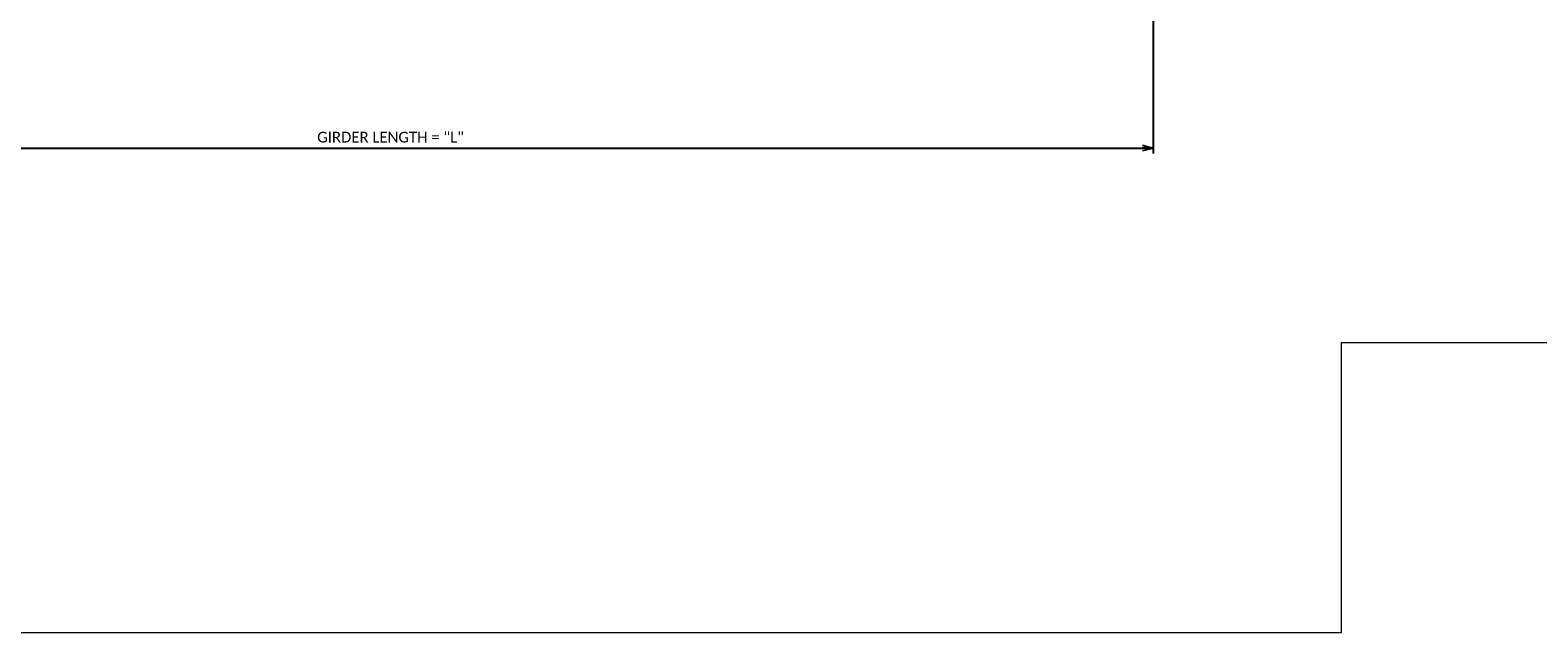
# Model space of a CAD drawing. Extents: x 23 to 1533, y 6 to 258.
# Tile 6 of 15: x 156 to 367, y 6 to 90. Entities that reach past the tile are written whole.
import ezdxf
from ezdxf.enums import TextEntityAlignment as Align

# ---------------------------------------------------------------- set-up
doc = ezdxf.new("R2010")
doc.units = 0
doc.header["$MEASUREMENT"] = 0
doc.layers.add('B_ANNO_DIM', color=7, linetype='Continuous', lineweight=18)
doc.layers.add('B_ANNO_TEXT', color=7, linetype='Continuous', lineweight=18)
doc.layers.add('B_ANNO_NOPLOT', color=47, linetype='Continuous', lineweight=18, plot=False)
doc.styles.add('Annotative', font='calibri.ttf', dxfattribs={"height": 0.0625})
doc.styles.get("Standard").update_dxf_attribs({"font": 'calibri.ttf'})
doc.dimstyles.new('Annotative', dxfattribs={"dimscale": 0, "dimtxt": 0.0625, "dimasz": 0.0625, "dimexe": 0.03125, "dimexo": 0.03125, "dimgap": 0.03125, "dimtad": 1, "dimdec": 3, "dimzin": 3, "dimdsep": 46, "dimlunit": 4, "dimtxsty": 'Standard', "dimblk": 'OPEN30', "dimcen": 0.03125, "dimaunit": 1, "dimadec": 0, "dimazin": 3, "dimtfac": 0.75, "dimtdec": 3, "dimtofl": 0, "dimtmove": 0, "dimatfit": 3, "dimldrblk": 'OPEN30', "dimfxl": 1, "dimtfill": 1, "dimfrac": 1, "dimtolj": 1, "dimtzin": 0, "dimarcsym": 0})

# ---------------------------------------------------------------- blocks, each defined once
blk = doc.blocks.new('*U118')
at = {"layer": 'B_ANNO_NOPLOT', "flags": 128}
blk.add_lwpolyline([(0, 0), (0, 252), (323.9277, 252), (323.9277, 238.8552), (378, 238.8552), (378, 40.4996), (316.5708, 40.4996), (316.5708, 0)], close=True, dxfattribs=at)
at = {"layer": 'B_ANNO_DIM', "style": 'Annotative'}
blk.add_attdef('LHFH', text='', height=1.5, dxfattribs=at).set_placement((23.1418, 248.2234, 0.8422), align=Align.MIDDLE_CENTER)
blk.add_attdef('LHFV', text='', height=1.5, rotation=90, dxfattribs=at).set_placement((12.913, 236.6788, 0.8422), align=Align.MIDDLE_CENTER)
blk = doc.blocks.new('_Open30')
at = {"color": 0, "linetype": 'ByBlock', "lineweight": -2}
for p, q in [((-1, 0.27), (0, 0)), ((0, 0), (-1, -0.27)), ((0, 0), (-1, 0))]:
    blk.add_line(p, q, dxfattribs=at)
blk = doc.blocks.new('*D183')
at = {"layer": 'B_ANNO_DIM', "color": 0, "lineweight": -2, "transparency": 16777216}
for p, q in [((77.25, 97.64), (77.25, 97.03)), ((290.3, 97.64), (290.3, 66.99)), ((77.25, 95.53), (77.25, 66.99)), ((78.75, 67.74), (288.8, 67.74))]:
    blk.add_line(p, q, dxfattribs=at)
at = {"layer": 'Defpoints', "color": 0, "transparency": 16777216}
for p in [(77.25, 98.39), (290.3, 98.39), (290.3, 67.74)]:
    blk.add_point(p, dxfattribs=at)
at = {"layer": 'B_ANNO_DIM', "color": 0, "lineweight": -2, "transparency": 16777216, "xscale": 1.5, "yscale": 1.5, "zscale": 1.5, "rotation": 180}
blk.add_blockref('_Open30', (77.25, 67.74), dxfattribs=at)
at = {"layer": 'B_ANNO_DIM', "color": 0, "lineweight": -2, "transparency": 16777216, "xscale": 1.5, "yscale": 1.5, "zscale": 1.5}
blk.add_blockref('_Open30', (290.3, 67.74), dxfattribs=at)
at = {"layer": 'B_ANNO_DIM', "color": 0, "transparency": 16777216, "insert": (183.78, 69.25), "char_height": 1.5, "attachment_point": 5, "bg_fill": 3, "box_fill_scale": 1.25, "bg_fill_color": 256, "bg_fill_true_color": 13158600, "bg_fill_transparency": 0}
blk.add_mtext('\\A1;GIRDER LENGTH = "L"', dxfattribs=at)
blk = doc.blocks.new('INS_G72W_BASE')
at = {"layer": 'B_ANNO_TEXT', "style": 'Annotative'}
for tag, p in [('B#', (171.5883, 52.41199, 1.68449)), ('6LAPLENGTH', (206.55825, 52.41083, 1.68449))]:
    blk.add_attdef(tag, text='', height=1.5, dxfattribs=at).set_placement(p, align=Align.MIDDLE_CENTER)
at = {"layer": 'B_ANNO_DIM'}
dim = blk.add_linear_dim(base=(290.30367, 67.73521, 0.84225), p1=(77.2522, 98.38737, 0.84225), p2=(290.30367, 98.38737, 0.84225), text='GIRDER LENGTH = "L"', dimstyle='Annotative', dxfattribs=at)
dim.commit()
dim.dimension.update_dxf_attribs({"geometry": '*D183', "text_midpoint": (183.77793, 69.25252, 0.84225)})

msp = doc.modelspace()

# ---------------------------------------------------------------- block references
msp.add_blockref('*U118', (22.5, 6))

# ---------------------------------------------------------------- next in the draw order: block references
msp.add_blockref('INS_G72W_BASE', (22.5, 6))

doc.saveas('drawing.dxf')
